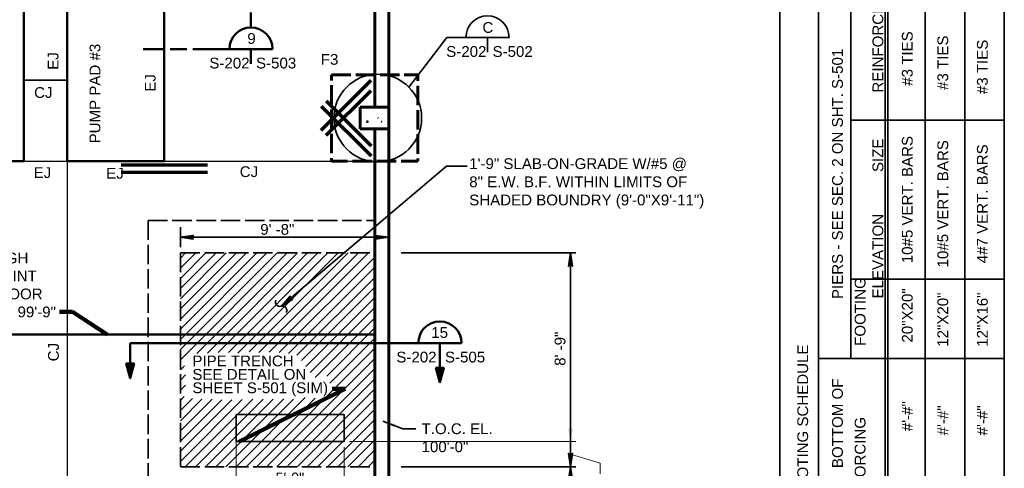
# Model space of a CAD drawing. Extents: x 325 to 1612, y 1797 to 2746.
# Tile 9 of 10: x 1065 to 1612, y 2198 to 2447. Entities that reach past the tile are written whole.
import ezdxf
from ezdxf.enums import TextEntityAlignment as Align

# ---------------------------------------------------------------- set-up
doc = ezdxf.new("R2010")
doc.units = 0
doc.header["$LTSCALE"] = 0.075
doc.header["$MEASUREMENT"] = 0
doc.linetypes.add('ACAD_ISO02W100', pattern=[180, 144, -36])
doc.layers.get('DefPoints').update_dxf_attribs({"lineweight": 18})
for name, color, linetype, lineweight in [('S-Anno-Dims', 33, 'Continuous', 35), ('S-Anno-Legn', 171, 'Continuous', 35), ('S-Anno-Patt', 152, 'Continuous', 18), ('S-Anno-Symb', 6, 'Continuous', 50), ('S-Anno-Symb-Sect', 4, 'Continuous', 35), ('S-Anno-Text', 53, 'Continuous', 35), ('S-Cols-Scnd', 2, 'Continuous', 50), ('S-Fndn-Grbm', 4, 'Continuous', 60), ('S-Fndn-Peds', 4, 'Continuous', 60), ('S-Join-Cnst', 3, 'Continuous', 30), ('S-Join-Ctrl', 1, 'Continuous', 35), ('S-Pads-Eqpm', 6, 'Continuous', 50), ('S-Sect-Genf', 6, 'Continuous', 50), ('S-Slab-Open', 1, 'Continuous', 35), ('S-Slab-Rbar', 7, 'Continuous', 70), ('S-Slab-Thck', 2, 'Continuous', 35)]:
    doc.layers.add(name, color=color, linetype=linetype, lineweight=lineweight)
doc.styles.add('NOTES', font='romans.shx')
doc.styles.add('Style-Arial', font='ARIAL.TTF')
doc.styles.add('Text', font='ARIAL.TTF', dxfattribs={"height": 0.125})
doc.styles.add('Text_0', font='txt')
doc.dimstyles.new('Std-Arch', dxfattribs={"dimtxt": 0.125, "dimasz": 0.15, "dimexe": 0.0625, "dimexo": 0.0625, "dimgap": 0.0625, "dimtad": 1, "dimdec": 4, "dimzin": 11, "dimdsep": 46, "dimlunit": 4, "dimtxsty": 'Text', "dimcen": 0.09, "dimclrd": 256, "dimclre": 256, "dimadec": 4, "dimazin": 3, "dimtfac": 1, "dimtdec": 4, "dimtofl": 0, "dimtmove": 1, "dimatfit": 3, "dimfxl": 0, "dimfrac": 2, "dimtzin": 11, "dimlwd": 18, "dimlwe": 18, "dimarcsym": 0})

# ---------------------------------------------------------------- blocks, each defined once
blk = doc.blocks.new('W8x15_1')
at = {"layer": 'S-Cols-Scnd'}
for p, q in [((549126.91, -140623.81), (549126.67, -140623.56)), ((549128.8, -140625.69), (549128.59, -140625.49))]:
    blk.add_line(p, q, dxfattribs=at)
blk.add_point((549120.8, -140625.69), dxfattribs=at)
blk = doc.blocks.new('*D72')
at = {"layer": 'DefPoints'}
for p in [(1184.92, 2215.69), (1244.92, 2212.69), (1214.92, 2186.49), (1244.92, 2186.49)]:
    blk.add_point(p, dxfattribs=at)
at = {"layer": 'S-Anno-Text', "lineweight": 13}
for p, q in [((1184.92, 2212.69), (1184.92, 2183.49)), ((1244.92, 2209.69), (1244.92, 2183.49)), ((1192.12, 2186.49), (1237.72, 2186.49))]:
    blk.add_line(p, q, dxfattribs=at)
blk.add_solid([(1192.12, 2185.29), (1184.92, 2186.49), (1192.12, 2187.69)], dxfattribs=at)
at = {"layer": 'S-Anno-Text', "lineweight": 13, "extrusion": (0, 0, -1)}
blk.add_solid([(-1237.72, 2187.69), (-1244.92, 2186.49), (-1237.72, 2185.29)], dxfattribs=at)
at = {"layer": 'S-Anno-Text', "linetype": 'Continuous', "lineweight": 13, "style": 'Text_0'}
blk.add_text('5\'-0"', height=6, dxfattribs=at).set_placement((1206.78, 2192.51), align=Align.MIDDLE_LEFT)
blk = doc.blocks.new('*D74')
at = {"layer": 'DefPoints'}
for p in [(1244.92, 2212.75, 0), (1370.84, 2212.75), (1276.6, 2198.75), (1370.84, 2183.65)]:
    blk.add_point(p, dxfattribs=at)
at = {"layer": 'S-Anno-Dims', "lineweight": 13}
for p, q in [((1370.84, 2219.95), (1370.84, 2227.15)), ((1247.92, 2212.75), (1373.84, 2212.75)), ((1370.84, 2198.75), (1370.84, 2212.75)), ((1370.84, 2205.75), (1387.34, 2200.8)), ((1279.6, 2198.75), (1373.84, 2198.75)), ((1387.34, 2194.8), (1387.34, 2200.8)), ((1370.84, 2184.35), (1370.84, 2191.55))]:
    blk.add_line(p, q, dxfattribs=at)
blk.add_solid([(1372.04, 2219.95), (1370.84, 2212.75), (1369.64, 2219.95)], dxfattribs=at)
at = {"layer": 'S-Anno-Dims', "lineweight": 13, "extrusion": (0, 0, -1)}
blk.add_solid([(-1369.64, 2191.55), (-1370.84, 2198.75), (-1372.04, 2191.55)], dxfattribs=at)
at = {"layer": 'S-Anno-Dims', "linetype": 'Continuous', "lineweight": 13, "style": 'Text_0'}
blk.add_text('1\'-2"', height=6, rotation=90, dxfattribs=at).set_placement((1387.32, 2175.51), align=Align.MIDDLE_LEFT)

msp = doc.modelspace()

# ---------------------------------------------------------------- hatches: boundary and pattern name
at = {"layer": 'S-Anno-Text'}
msp.add_hatch(color=256, dxfattribs=at).paths.add_polyline_path([(1273.15101, 2220.42519), (1266.55849, 2224.17473), (1273.93781, 2222.44977), (1273.65421, 2222.36752), (1273.22883, 2222.18628), (1272.9685, 2221.96602), (1272.82647, 2221.71871), (1272.76634, 2221.40081), (1272.81455, 2221.04684), (1273.01572, 2220.63938)], flags=16)

# ---------------------------------------------------------------- linework, layer by layer
at = {"layer": 'S-Anno-Dims'}
for p, q in [((1153.8874, 2320.87287), (1153.8874, 2332.00275)), ((1269.8874, 2309.743), (1269.8874, 2332.00275)), ((1269.66602, 2326.44939), (1153.66602, 2326.44939)), ((1276.59915, 2317.752), (1373.83315, 2317.752)), ((1370.83915, 2245.752), (1370.83915, 2317.752)), ((1370.83915, 2174.752), (1370.83915, 2245.752)), ((1276.59915, 2198.752), (1373.83315, 2198.752))]:
    msp.add_line(p, q, dxfattribs=at)
at = {"layer": 'S-Anno-Dims', "flags": 128}
for points in [[(1161.15102, 2325.40151), (1153.66602, 2326.44939), (1161.14504, 2327.49726), (1160.9117, 2327.32358), (1160.58262, 2327.01096), (1160.42107, 2326.72149), (1160.37919, 2326.44939), (1160.43902, 2326.14255), (1160.61253, 2325.84151), (1160.94759, 2325.54625), (1161.15102, 2325.40151), (1153.8874, 2326.43781), (1160.90571, 2327.42779), (1160.69032, 2327.27148), (1160.34329, 2326.95306), (1160.22961, 2326.54202), (1160.30739, 2326.13097), (1160.51082, 2325.8473), (1160.75613, 2325.61572), (1160.92366, 2325.48835), (1154.2823, 2326.43781), (1160.5886, 2327.312), (1160.36722, 2327.17306), (1160.25354, 2326.99359), (1160.12789, 2326.76201), (1160.06208, 2326.43781), (1160.09798, 2326.1715), (1160.22961, 2325.96308), (1160.49885, 2325.79519), (1160.67835, 2325.59256), (1154.743, 2326.43781), (1160.24158, 2327.18464), (1159.99626, 2326.88938), (1159.92447, 2326.53044), (1159.96036, 2326.13097), (1160.43304, 2325.69677), (1155.25756, 2326.41465), (1159.92447, 2327.04569), (1159.85865, 2326.83728), (1159.71505, 2326.50149), (1159.8048, 2326.14255), (1160.17576, 2325.82414), (1155.73023, 2326.41465), (1159.75694, 2326.91254), (1159.6253, 2326.65781), (1159.56547, 2326.38571), (1159.84668, 2325.96308), (1156.29265, 2326.41465), (1159.51162, 2326.79675), (1159.42188, 2326.6057), (1159.39794, 2326.38571), (1159.6253, 2326.07887), (1156.96277, 2326.41465), (1159.30819, 2326.66938), (1159.24238, 2326.37413), (1159.45777, 2326.19466), (1157.51323, 2326.41465), (1159.15263, 2326.58254), (1159.18853, 2326.29887), (1158.07565, 2326.41465), (1159.08682, 2326.48991), (1159.11673, 2326.40307), (1158.76971, 2326.40307)], [(1262.18102, 2327.49726), (1269.66602, 2326.44939), (1262.18701, 2325.40151), (1262.42035, 2325.5752), (1262.74943, 2325.88782), (1262.91098, 2326.17729), (1262.95286, 2326.44939), (1262.89303, 2326.75623), (1262.71951, 2327.05727), (1262.38445, 2327.35253), (1262.18102, 2327.49726), (1269.44465, 2326.46097), (1262.42634, 2325.47099), (1262.64173, 2325.6273), (1262.98876, 2325.94571), (1263.10244, 2326.35676), (1263.02466, 2326.7678), (1262.82123, 2327.05148), (1262.57592, 2327.28306), (1262.40839, 2327.41042), (1269.04975, 2326.46097), (1262.74345, 2325.58677), (1262.96483, 2325.72572), (1263.07851, 2325.90519), (1263.20415, 2326.13676), (1263.26997, 2326.46097), (1263.23407, 2326.72728), (1263.10244, 2326.9357), (1262.83319, 2327.10359), (1262.6537, 2327.30622), (1268.58905, 2326.46097), (1263.09047, 2325.71414), (1263.33578, 2326.0094), (1263.40758, 2326.36834), (1263.37168, 2326.7678), (1262.89901, 2327.20201), (1268.07449, 2326.48413), (1263.40758, 2325.85308), (1263.4734, 2326.0615), (1263.617, 2326.39728), (1263.52725, 2326.75623), (1263.15629, 2327.07464), (1267.60182, 2326.48413), (1263.57511, 2325.98624), (1263.70674, 2326.24097), (1263.76658, 2326.51307), (1263.48536, 2326.9357), (1267.03939, 2326.48413), (1263.82042, 2326.10203), (1263.91017, 2326.29308), (1263.93411, 2326.51307), (1263.70674, 2326.81991), (1266.36927, 2326.48413), (1264.02385, 2326.22939), (1264.08967, 2326.52465), (1263.87427, 2326.70412), (1265.81882, 2326.48413), (1264.17942, 2326.31623), (1264.14352, 2326.59991), (1265.2564, 2326.48413), (1264.24523, 2326.40886), (1264.21532, 2326.4957), (1264.56234, 2326.4957)], [(1369.79128, 2310.267), (1370.83915, 2317.752), (1371.88703, 2310.27299), (1371.71335, 2310.50633), (1371.40072, 2310.83541), (1371.11125, 2310.99695), (1370.83915, 2311.03884), (1370.53232, 2310.979), (1370.23127, 2310.80549), (1369.93601, 2310.47043), (1369.79128, 2310.267), (1370.82757, 2317.53062), (1371.81756, 2310.51231), (1371.66124, 2310.72771), (1371.34283, 2311.07474), (1370.93178, 2311.18842), (1370.52074, 2311.11064), (1370.23706, 2310.90721), (1370.00548, 2310.66189), (1369.87812, 2310.49436), (1370.82757, 2317.13573), (1371.70177, 2310.82942), (1371.56282, 2311.0508), (1371.38335, 2311.16448), (1371.15178, 2311.29013), (1370.82757, 2311.35595), (1370.56126, 2311.32005), (1370.35285, 2311.18842), (1370.18495, 2310.91917), (1369.98233, 2310.73968), (1370.82757, 2316.67502), (1371.5744, 2311.17645), (1371.27914, 2311.42176), (1370.9202, 2311.49356), (1370.52074, 2311.45766), (1370.08654, 2310.98499), (1370.80442, 2316.16047), (1371.43546, 2311.49356), (1371.22704, 2311.55938), (1370.89126, 2311.70297), (1370.53232, 2311.61323), (1370.2139, 2311.24227), (1370.80442, 2315.68779), (1371.3023, 2311.66109), (1371.04757, 2311.79272), (1370.77547, 2311.85255), (1370.35285, 2311.57134), (1370.80442, 2315.12537), (1371.18651, 2311.9064), (1370.99547, 2311.99615), (1370.77547, 2312.02008), (1370.46863, 2311.79272), (1370.80442, 2314.45525), (1371.05915, 2312.10983), (1370.76389, 2312.17565), (1370.58442, 2311.96025), (1370.80442, 2313.9048), (1370.97231, 2312.2654), (1370.68863, 2312.2295), (1370.80442, 2313.34237), (1370.87968, 2312.33121), (1370.79284, 2312.3013), (1370.79284, 2312.64832)], [(1371.88703, 2206.237), (1370.83915, 2198.752), (1369.79128, 2206.23102), (1369.96496, 2205.99767), (1370.27758, 2205.6686), (1370.56705, 2205.50705), (1370.83915, 2205.46517), (1371.14599, 2205.525), (1371.44704, 2205.69851), (1371.74229, 2206.03357), (1371.88703, 2206.237), (1370.85073, 2198.97338), (1369.86075, 2205.99169), (1370.01706, 2205.7763), (1370.33548, 2205.42927), (1370.74652, 2205.31559), (1371.15757, 2205.39337), (1371.44125, 2205.5968), (1371.67282, 2205.84211), (1371.80019, 2206.00964), (1370.85073, 2199.36827), (1369.97654, 2205.67458), (1370.11548, 2205.4532), (1370.29495, 2205.33952), (1370.52653, 2205.21387), (1370.85073, 2205.14806), (1371.11704, 2205.18396), (1371.32546, 2205.31559), (1371.49335, 2205.58483), (1371.69598, 2205.76433), (1370.85073, 2199.82898), (1370.1039, 2205.32755), (1370.39916, 2205.08224), (1370.7581, 2205.01044), (1371.15757, 2205.04634), (1371.59177, 2205.51902), (1370.87389, 2200.34354), (1370.24285, 2205.01044), (1370.45127, 2204.94463), (1370.78705, 2204.80103), (1371.14599, 2204.89078), (1371.4644, 2205.26174), (1370.87389, 2200.81621), (1370.376, 2204.84291), (1370.63074, 2204.71128), (1370.90284, 2204.65145), (1371.32546, 2204.93266), (1370.87389, 2201.37863), (1370.49179, 2204.5976), (1370.68284, 2204.50785), (1370.90284, 2204.48392), (1371.20967, 2204.71128), (1370.87389, 2202.04875), (1370.61916, 2204.39417), (1370.91441, 2204.32836), (1371.09388, 2204.54375), (1370.87389, 2202.59921), (1370.706, 2204.23861), (1370.98968, 2204.27451), (1370.87389, 2203.16163), (1370.79863, 2204.17279), (1370.88547, 2204.20271), (1370.88547, 2203.85568)], [(1369.79128, 2191.267), (1370.83915, 2198.752), (1371.88703, 2191.27299)], [(1369.79128, 2191.267), (1370.82757, 2198.53062), (1371.81756, 2191.51231)], [(1369.87812, 2191.49436), (1370.82757, 2198.13573), (1371.70177, 2191.82942)]]:
    msp.add_lwpolyline(points, dxfattribs=at)
at = {"layer": 'S-Anno-Legn'}
for p, q in [((1487.20719, 1962.17306), (1487.20719, 2523.96225)), ((1508.81982, 1962.17306), (1508.81982, 2523.96225)), ((1545.90294, 1962.17306), (1545.90294, 2523.96225)), ((1547.34181, 1962.17306), (1547.34181, 2523.96225)), ((1568.00019, 1962.17306), (1568.00019, 2523.96225)), ((1590.09743, 1962.17306), (1590.09743, 2523.96225)), ((1612.09743, 1962.17306), (1612.09743, 2523.96225)), ((1526.82219, 2259.05353), (1526.82219, 2452.40638)), ((1526.82219, 2391.50789), (1612.09743, 2391.50789)), ((1526.82219, 2303.20502), (1612.09743, 2303.20502)), ((1508.81982, 2259.05353), (1612.09743, 2259.05353))]:
    msp.add_line(p, q, dxfattribs=at)
at = {"layer": 'S-Anno-Patt'}
for p, q in [((1153.8874, 2303.55025), (1168.08178, 2317.74462)), ((1153.8874, 2297.8935), (1173.73853, 2317.74462)), ((1153.8874, 2292.23662), (1179.3954, 2317.74462)), ((1153.8874, 2286.57975), (1185.05228, 2317.74462)), ((1153.8874, 2280.92287), (1190.70915, 2317.74462)), ((1153.8874, 2275.266), (1196.36603, 2317.74462)), ((1153.8874, 2269.60912), (1202.0229, 2317.74462)), ((1153.8874, 2263.95237), (1207.67965, 2317.74462)), ((1153.8874, 2258.2955), (1213.33653, 2317.74462)), ((1153.8874, 2309.2071), (1162.42493, 2317.74462)), ((1153.8874, 2314.86396), (1156.76807, 2317.74462)), ((1163.10467, 2261.85589), (1218.9934, 2317.74462)), ((1168.94806, 2262.04241), (1224.65028, 2317.74462)), ((1174.86161, 2262.29908), (1230.30715, 2317.74462)), ((1180.63494, 2262.41554), (1235.96403, 2317.74462)), ((1185.91731, 2262.04115), (1241.62078, 2317.74462)), ((1192.18143, 2262.6484), (1247.27765, 2317.74462)), ((1197.46374, 2262.27384), (1252.93453, 2317.74462)), ((1203.30739, 2262.46061), (1258.5914, 2317.74462)), ((1208.87018, 2262.36652), (1261.92939, 2315.42574)), ((1213.94236, 2261.78183), (1261.92939, 2309.76886)), ((1218.73385, 2260.91645), (1261.92939, 2304.11199)), ((1221.28166, 2257.80751), (1261.8874, 2298.41325)), ((1223.6189, 2254.48787), (1261.8874, 2292.75637)), ((1225.99647, 2251.20856), (1261.8874, 2287.0995)), ((1228.87482, 2248.43004), (1261.8874, 2281.44262)), ((1235.26158, 2249.15992), (1261.8874, 2275.78575)), ((1236.98543, 2245.2269), (1261.8874, 2270.12887)), ((1196.16428, 2198.749), (1261.8874, 2264.47212)), ((1201.82115, 2198.749), (1261.8874, 2258.81525)), ((1153.8874, 2252.63862), (1156.23275, 2254.98397)), ((1207.47803, 2198.749), (1261.8874, 2253.15837)), ((1153.8874, 2246.98175), (1156.74693, 2249.84128)), ((1213.1349, 2198.749), (1261.8874, 2247.5015)), ((1153.8874, 2241.32487), (1156.77021, 2244.20768)), ((1218.79178, 2198.749), (1261.8874, 2241.84462)), ((1153.8874, 2235.668), (1156.02218, 2237.80277)), ((1153.8874, 2230.01125), (1160.67348, 2236.79732)), ((1153.8874, 2224.35437), (1165.88578, 2236.35275)), ((1153.8874, 2218.6975), (1171.51887, 2236.32897)), ((1153.8874, 2201.72687), (1188.27776, 2236.11723)), ((1153.8874, 2213.04062), (1176.87143, 2236.02465)), ((1153.8874, 2207.38375), (1182.43434, 2235.93068)), ((1156.5664, 2198.749), (1194.26144, 2236.44404)), ((1162.22315, 2198.749), (1199.89443, 2236.42028)), ((1167.88003, 2198.749), (1205.5275, 2236.39647)), ((1173.5369, 2198.749), (1211.3709, 2236.58299)), ((1179.19378, 2198.749), (1216.72613, 2236.28135)), ((1184.85065, 2198.749), (1223.36903, 2237.26737)), ((1190.50753, 2198.749), (1228.76354, 2237.00501)), ((1224.44865, 2198.749), (1261.8874, 2236.18775)), ((1230.1054, 2198.749), (1261.8874, 2230.531)), ((1235.76228, 2198.749), (1261.8874, 2224.87412)), ((1241.41915, 2198.749), (1261.8874, 2219.21725)), ((1247.07603, 2198.749), (1261.8874, 2213.56037)), ((1252.7329, 2198.749), (1261.8874, 2207.9035)), ((1258.38978, 2198.749), (1261.8874, 2202.24662))]:
    msp.add_line(p, q, dxfattribs=at)
at = {"layer": 'S-Anno-Symb'}
for p, q in [((1193.11434, 2451.43483, -0.00197), (1193.11434, 2443.17883, -0.00197)), ((1133.20047, 2431.1692, -0.00197), (1144.22134, 2431.1692, -0.00197)), ((1148.11109, 2431.1692, -0.00197), (1157.40322, 2431.1692, -0.00197)), ((1160.86072, 2431.1692, -0.00197), (1205.09997, 2431.1692, -0.00197)), ((1193.09997, 2431.1692, -0.00197), (1193.09997, 2422.9132, -0.00197)), ((1125.95205, 2267.59542), (1310.20092, 2267.59542)), ((1125.95205, 2267.59542), (1125.95205, 2248.03879)), ((1298.18655, 2267.59542), (1298.18655, 2245.64417))]:
    msp.add_line(p, q, dxfattribs=at)
at = {"layer": 'S-Anno-Symb', "flags": 128}
for points in [[(1125.95205, 2248.03879), (1128.11205, 2256.15079), (1123.74405, 2256.15079), (1125.95205, 2248.03879), (1127.96205, 2256.07279), (1123.89405, 2256.09079), (1125.94605, 2248.39879), (1127.76405, 2255.92279), (1124.09205, 2255.98879), (1125.94605, 2248.78279), (1127.52405, 2255.70679), (1124.34405, 2255.79079), (1125.92205, 2249.22679), (1127.31405, 2255.50879), (1124.58405, 2255.54479), (1125.91005, 2249.73679), (1127.06205, 2255.30479), (1124.76405, 2255.41279), (1125.88005, 2250.33679), (1126.79805, 2255.07079), (1125.00405, 2255.18479), (1125.88005, 2251.04479), (1126.49805, 2254.80079), (1125.29805, 2254.98079), (1125.86205, 2251.69279), (1126.22805, 2254.54879), (1125.49605, 2254.75879), (1125.82605, 2252.38879), (1125.98805, 2254.42879), (1125.66405, 2254.56679), (1125.80805, 2253.54079)], [(1298.18655, 2245.64417), (1300.34655, 2253.75617), (1295.97855, 2253.75617), (1298.18655, 2245.64417), (1300.19655, 2253.67817), (1296.12855, 2253.69617), (1298.18055, 2246.00417), (1299.99855, 2253.52817), (1296.32655, 2253.59417), (1298.18055, 2246.38817), (1299.75855, 2253.31217), (1296.57855, 2253.39617), (1298.15655, 2246.83217), (1299.54855, 2253.11417), (1296.81855, 2253.15017), (1298.14455, 2247.34217), (1299.29655, 2252.91017), (1296.99855, 2253.01817), (1298.11455, 2247.94217), (1299.03255, 2252.67617), (1297.23855, 2252.79017), (1298.11455, 2248.65017), (1298.73255, 2252.40617), (1297.53255, 2252.58617), (1298.09655, 2249.29817), (1298.46255, 2252.15417), (1297.73055, 2252.36417), (1298.06055, 2249.99417), (1298.22255, 2252.03417), (1297.89855, 2252.17217), (1298.04255, 2251.14617)]]:
    msp.add_lwpolyline(points, dxfattribs=at)
at = {"layer": 'S-Anno-Symb'}
for centre in [(1193.11437, 2431.1788, -0.00197), (1298.20091, 2267.60503)]:
    msp.add_arc(centre, 12, 0, 180, dxfattribs=at)
at = {"layer": 'S-Anno-Symb-Sect'}
for p, q in [((1280.90396, 2410.02445), (1302.02284, 2437.60557)), ((1302.02284, 2437.60557), (1336.66921, 2437.60557)), ((1324.65484, 2437.60557), (1324.65484, 2429.34957))]:
    msp.add_line(p, q, dxfattribs=at)
msp.add_circle((1263.63884, 2392.75931), 24.41663, dxfattribs=at)
msp.add_arc((1324.66924, 2437.61516), 12, 0, 180, dxfattribs=at)
at = {"layer": 'S-Anno-Text', "flags": 128}
for points in [[(1313.31878, 2366.0727), (1301.86815, 2366.0727), (1209.90503, 2288.0257)], [(1216.33053, 2292.05458), (1209.90503, 2288.0257), (1214.92065, 2293.7067), (1214.85865, 2293.41808), (1214.81665, 2292.95745), (1214.88728, 2292.62395), (1215.03778, 2292.3817), (1215.28928, 2292.17808), (1215.62378, 2292.05283), (1216.07803, 2292.03695), (1216.33053, 2292.05458), (1210.08203, 2288.1602), (1214.78415, 2293.49645), (1214.72428, 2293.2332), (1214.67253, 2292.75645), (1214.86128, 2292.35783), (1215.1964, 2292.08358), (1215.54215, 2291.99133), (1215.88503, 2291.96758), (1216.09853, 2291.97558), (1210.38403, 2288.41645), (1214.6194, 2293.1992), (1214.54328, 2292.94583), (1214.57678, 2292.7302), (1214.63603, 2292.4657), (1214.80303, 2292.16683), (1215.00915, 2291.9797), (1215.24953, 2291.90045), (1215.5679, 2291.94245), (1215.84103, 2291.89883), (1210.73628, 2288.71533), (1214.43953, 2292.87345), (1214.4499, 2292.48095), (1214.63578, 2292.1507), (1214.93103, 2291.85833), (1215.58365, 2291.82195), (1211.14515, 2289.03095), (1214.29015, 2292.55783), (1214.37965, 2292.35045), (1214.49503, 2291.99195), (1214.8044, 2291.76658), (1215.30153, 2291.7557), (1211.50653, 2289.3377), (1214.2514, 2292.34395), (1214.32153, 2292.0572), (1214.45828, 2291.80345), (1214.95678, 2291.65195), (1211.93653, 2289.70258), (1214.14153, 2292.0932), (1214.20103, 2291.88408), (1214.33028, 2291.6947), (1214.70978, 2291.59983), (1212.4489, 2290.13745), (1214.0714, 2291.86058), (1214.21903, 2291.58458), (1214.50403, 2291.58258), (1212.86978, 2290.49458), (1214.01065, 2291.69108), (1214.2284, 2291.4902), (1213.29978, 2290.85958), (1214.0224, 2291.5752), (1214.10353, 2291.52595), (1213.83828, 2291.30083)]]:
    msp.add_lwpolyline(points, dxfattribs=at)
at = {"layer": 'S-Anno-Text', "elevation": 0.00197, "flags": 128}
msp.add_lwpolyline([(1284.89337, 2219.82611), (1277.65687, 2219.82611), (1266.55849, 2224.17473)], dxfattribs=at)
at = {"layer": 'S-Anno-Text'}
for centre, start, end in [((1209.19789, 2290.34885), 153.7268806, 286.9141333), ((1210.61119, 2285.70125), 333.7268806, 106.9141333)]:
    msp.add_arc(centre, 2.42887, start, end, dxfattribs=at)
at = {"layer": 'S-Fndn-Grbm'}
for p, q in [((1269.89939, 2572.752), (1269.89939, 1972.892)), ((1261.92939, 2398.74013), (1261.92939, 2552.74133)), ((1261.92939, 2158.74013), (1261.92939, 2386.73388))]:
    msp.add_line(p, q, dxfattribs=at)
at = {"layer": 'S-Fndn-Grbm', "linetype": 'ACAD_ISO02W100'}
msp.add_3dface([(1237.8997, 2416.74013), (1285.8997, 2416.74013), (1285.8997, 2368.74013), (1237.8997, 2368.74013)], dxfattribs=at)
at = {"layer": 'S-Fndn-Peds'}
for p, q in [((1253.90002, 2398.74013), (1269.89939, 2398.74013)), ((1253.90002, 2398.74013), (1253.90439, 2386.73388)), ((1253.90439, 2386.73388), (1269.89939, 2386.73388))]:
    msp.add_line(p, q, dxfattribs=at)
at = {"layer": 'S-Join-Cnst'}
for p, q in [((1090.89511, 2413.73741), (1066.89511, 2413.73741)), ((1066.89511, 2368.75304), (1090.89511, 2368.75304)), ((1090.89511, 2368.73741), (1090.89511, 1980.89744)), ((1142.89511, 2368.75304), (1261.92939, 2368.75304))]:
    msp.add_line(p, q, dxfattribs=at)
at = {"layer": 'S-Join-Ctrl'}
msp.add_line((1090.89511, 2413.75304), (1066.89511, 2413.75304), dxfattribs=at)
at = {"layer": 'S-Pads-Eqpm'}
for points in [[(1012.89511, 2368.73741), (1066.89511, 2368.73741), (1066.89511, 2458.73741), (1012.89511, 2458.73741)], [(1090.89511, 2368.73741), (1144.89511, 2368.73741), (1144.89511, 2458.73741), (1090.89511, 2458.73741)]]:
    msp.add_3dface(points, dxfattribs=at)
at = {"layer": 'S-Sect-Genf'}
msp.add_line((739.95882, 2272.41065), (1261.9306, 2272.41065), dxfattribs=at)
at = {"layer": 'S-Slab-Open'}
msp.add_3dface([(1184.92249, 2227.74914, 0.00197), (1244.9238, 2227.74914, 0.00197), (1244.9238, 2212.74914, 0.00197), (1184.92249, 2212.74914, 0.00197)], dxfattribs=at)
at = {"layer": 'S-Slab-Rbar'}
for p, q in [((1232.13138, 2386.00198), (1259.93037, 2413.80097)), ((1234.9598, 2383.17355), (1259.93037, 2408.14411)), ((1232.13138, 2399.45782), (1259.93037, 2371.65883)), ((1234.9598, 2402.28625), (1259.93037, 2377.31568)), ((1120.89511, 2366.73031), (1168.89511, 2366.73031)), ((1120.89511, 2362.73031), (1168.89511, 2362.73031))]:
    msp.add_line(p, q, dxfattribs=at)
at = {"layer": 'S-Slab-Thck', "linetype": 'ACAD_ISO02W100'}
for p, q in [((1135.8874, 2335.74462), (1135.8874, 2180.749)), ((1135.8874, 2335.74462), (1261.92939, 2335.74462)), ((1153.8874, 2317.74462), (1153.8874, 2198.749)), ((1153.8874, 2317.74462), (1261.92939, 2317.74462)), ((1153.8874, 2198.749), (1261.8874, 2198.749))]:
    msp.add_line(p, q, dxfattribs=at)

# ---------------------------------------------------------------- block references
at = {"layer": 'S-Cols-Scnd'}
msp.add_blockref('W8x15_1', (-547862.95433, 143016.4203), dxfattribs=at)

# ---------------------------------------------------------------- texts
at = {"layer": 'S-Anno-Dims', "insert": (1198.29202, 2333.83249), "char_height": 6, "attachment_point": 1, "line_spacing_factor": 0.731627, "style": 'NOTES'}
msp.add_mtext('\\fArial|b0|i0|c0|p39;9\' -8" ', dxfattribs=at)
at = {"layer": 'S-Anno-Dims', "insert": (1362.01727, 2254.92109), "char_height": 6, "attachment_point": 1, "rotation": 90, "line_spacing_factor": 0.737513, "style": 'NOTES'}
msp.add_mtext('\\fArial|b0|i0|c0|p39;8\' -9" ', dxfattribs=at)
at = {"layer": 'S-Anno-Legn', "attachment_point": 1, "rotation": 90, "style": 'NOTES'}
for s, insert, char_height, line_spacing_factor in [('\\fArial|b0|i0|c0|p39;                                       ELEVATION          SIZE           REINFORCING                 TIES              ELEVATION', (1538.78119, 2201.57912), 5.99999994, 0.737513), ('\\fArial|b0|i0|c0|p39;                            SIZE                       REINFORCING                 FOOTING                                                                                                    PIER', (1528.90581, 2030.40271), 5.99999994, 0.737513), ('\\fArial|b0|i0|c0|p39; F1              5\'-0"X5\'-0"X12"              5-#5 E.W., BOT.                       #\'-#"              20"X20"      10#5 VERT. BARS            #3 TIES                100\'-0" ', (1555.13394, 1969.36768), 5.99999994, 0.740469), ('\\fArial|b0|i0|c0|p39; F2              5\'-0"X5\'-0"X12"              5-#5 E.W., BOT.                      #\'-#"              12"X20"      10#5 VERT. BARS            #3 TIES                100\'-0"', (1574.88443, 1969.36768), 5.99999994, 0.740469), ('\\fArial|b0|i0|c0|p39; F3              4\'-0"X4\'-0"X12"              4-#5 E.W., BOT.                      #\'-#"              12"X16"       4#7 VERT. BARS            #3 TIES                100\'-0"', (1596.88443, 1969.36768), 5.99999994, 0.743439), ('\\fArial|b0|i0|c0|p39;MARK                                FOOTINGS                                     BOTTOM OF                   PIERS - SEE SEC. 2 ON SHT. S-501                   TOP OF', (1516.31244, 1969.36768), 5.99999994, 0.73751), ('\\fArial|b0|i0|c0|p39;                                               FOOTING SCHEDULE', (1496.97557, 2071.17167), 5.9999999, 0.734563)]:
    msp.add_mtext(s, dxfattribs=dict(at, insert=insert, char_height=char_height, line_spacing_factor=line_spacing_factor))
at = {"layer": 'S-Anno-Symb', "char_height": 5.9999999, "attachment_point": 1, "style": 'NOTES'}
for s, insert, line_spacing_factor in [('\\fArial|b0|i0|c0|p39;9', (1191.11341, 2440.03191, -0.00197), 0.743439), ('\\fArial|b0|i0|c0|p39;S-202', (1169.98778, 2426.3572, -0.00197), 0.746422), ('\\fArial|b0|i0|c0|p39;S-503', (1195.93797, 2426.3572, -0.00197), 0.743439), ('\\fArial|b0|i0|c0|p39;15', (1293.40773, 2276.45824), 0.731627), ('\\fArial|b0|i0|c0|p39;S-202', (1273.98704, 2262.78354), 0.734563), ('\\fArial|b0|i0|c0|p39;S-505', (1301.02442, 2262.78354), 0.731627)]:
    msp.add_mtext(s, dxfattribs=dict(at, insert=insert, line_spacing_factor=line_spacing_factor))
at = {"layer": 'S-Anno-Symb-Sect', "char_height": 5.9999999, "attachment_point": 1, "style": 'NOTES'}
for s, insert, line_spacing_factor in [('\\fArial|b0|i0|c0|p39;C', (1321.87222, 2446.1596), 0.749417), ('\\fArial|b0|i0|c0|p39;S-202', (1301.71789, 2432.79357), 0.752424), ('\\fArial|b0|i0|c0|p39;S-502', (1327.49259, 2432.79357), 0.749417)]:
    msp.add_mtext(s, dxfattribs=dict(at, insert=insert, line_spacing_factor=line_spacing_factor))
at = {"layer": 'S-Anno-Text', "char_height": 6, "attachment_point": 1, "rotation": 90, "style": 'NOTES'}
for s, insert, line_spacing_factor in [('\\fArial|b0|i0|c0|p39;EJ', (1080.08511, 2419.60859), 0.752424), ('\\fArial|b0|i0|c0|p39;PUMP PAD #3', (1103.37941, 2378.67266), 0.749417), ('\\fArial|b0|i0|c0|p39;EJ', (1134.13735, 2407.43867), 0.749417), ('\\fArial|b0|i0|c0|p39;CJ', (1080.29093, 2257.40122), 0.758473)]:
    msp.add_mtext(s, dxfattribs=dict(at, insert=insert, line_spacing_factor=line_spacing_factor))
at = {"layer": 'S-Anno-Text', "char_height": 6, "attachment_point": 1, "style": 'NOTES'}
for s, insert, line_spacing_factor in [('\\fArial|b0|i0|c0|p39;F3', (1231.95473, 2428.41512), 0.743439), ('\\fArial|b0|i0|c0|p39;CJ', (1072.54064, 2409.97411), 0.743439), ('\\fArial|b0|i0|c0|p39;CJ', (1186.8786, 2365.92467), 0.755442), ('\\fArial|b0|i0|c0|p39;1\'-9" SLAB-ON-GRADE W/#5 @', (1314.51915, 2370.4004), 0.734563), ('\\fArial|b0|i0|c0|p39;EJ', (1072.25817, 2365.42975), 0.749417), ('\\fArial|b0|i0|c0|p39;EJ', (1112.61695, 2365.05933), 0.749417), ('\\fArial|b0|i0|c0|p39;8" E.W. B.F. WITHIN LIMITS OF', (1314.51915, 2360.29522), 0.734563), ('\\fArial|b0|i0|c0|p39;SHADED BOUNDRY (9\'-0"X9\'-11")', (1314.51915, 2350.19003), 0.73751), ('\\fArial|b0|i0|c0|p39;PIPE TRENCH\\PSEE DETAIL ON \\PSHEET S-501 (SIM)', (1160.55877, 2260.62727), 0.74644), ('\\fArial|b0|i0|c0|p39;T.O.C. EL.', (1288.00674, 2222.90602, 0.00197), 0.743439), ('\\fArial|b0|i0|c0|p39;100\'-0"', (1288.00674, 2212.88315, 0.00197), 0.743439)]:
    msp.add_mtext(s, dxfattribs=dict(at, insert=insert, line_spacing_factor=line_spacing_factor))
at = {"layer": 'S-Anno-Text', "lineweight": 25, "insert": (1048.40639, 2281.79963), "char_height": 6, "attachment_point": 7, "style": 'Text'}
msp.add_mtext('HIGH\\PPOINT\\PFLOOR\\PEL. 99\'-9"', dxfattribs=at)

# ---------------------------------------------------------------- dimensions: what is measured, and where the dimension line sits
at = {"layer": 'S-Anno-Dims', "lineweight": 13}
dim = msp.add_linear_dim(base=(1370.83915, 2212.74914), p1=(1276.59915, 2198.752), p2=(1244.9238, 2212.74914, 0.00197), angle=90, dimstyle='Std-Arch', override={"dimtxt": 6, "dimasz": 7.2, "dimexe": 3, "dimexo": 3, "dimgap": 3, "dimtad": 0, "dimtxsty": 'Text_0', "dimlwd": 65534, "dimlwe": 13}, dxfattribs=at)
dim.commit()
dim.dimension.update_dxf_attribs({"geometry": '*D74', "text_midpoint": (1370.83915, 2183.65347)})
at = {"layer": 'S-Anno-Text', "lineweight": 13}
dim = msp.add_linear_dim(base=(1244.9238, 2186.49037, 0.00197), p1=(1184.92249, 2215.68664, 0.00197), p2=(1244.9238, 2212.68664, 0.00197), dimstyle='Std-Arch', override={"dimtxt": 6, "dimasz": 7.2, "dimexe": 3, "dimexo": 3, "dimgap": 3, "dimtxsty": 'Text_0', "dimlwd": 65534, "dimlwe": 13}, dxfattribs=at)
dim.commit()
dim.dimension.update_dxf_attribs({"geometry": '*D72', "text_midpoint": (1214.92315, 2186.49037, 0.00197)})

# ---------------------------------------------------------------- leaders
at = {"layer": 'S-Anno-Text', "lineweight": 18, "annotation_type": 0, "has_hookline": 1, "hookline_direction": 1, "text_width": 42.2561}
msp.add_leader([(1113.14971, 2272.41065), (1093.80601, 2284.86137), (1086.60601, 2284.86137)], dimstyle='Std-Arch', override={"dimtxt": 6, "dimasz": 7.2, "dimgap": 3, "dimtad": 0, "dimtxsty": 'Style-Arial', "dimclrd": 0, "dimlwd": 65534}, dxfattribs=at)
at = {"layer": 'S-Anno-Text', "lineweight": 13, "annotation_type": 0, "has_hookline": 1, "hookline_direction": 1, "text_width": 81.4253}
msp.add_leader([(1186.46937, 2212.68664, 0.00197), (1245.53926, 2242.05319, 0.00197), (1238.33926, 2242.05319, 0.00197)], dimstyle='Std-Arch', override={"dimtxt": 6, "dimasz": 7.2, "dimgap": 3, "dimtad": 0, "dimtxsty": 'Text_0', "dimclrd": 0, "dimlwd": 65534}, dxfattribs=at)

doc.saveas('drawing.dxf')
